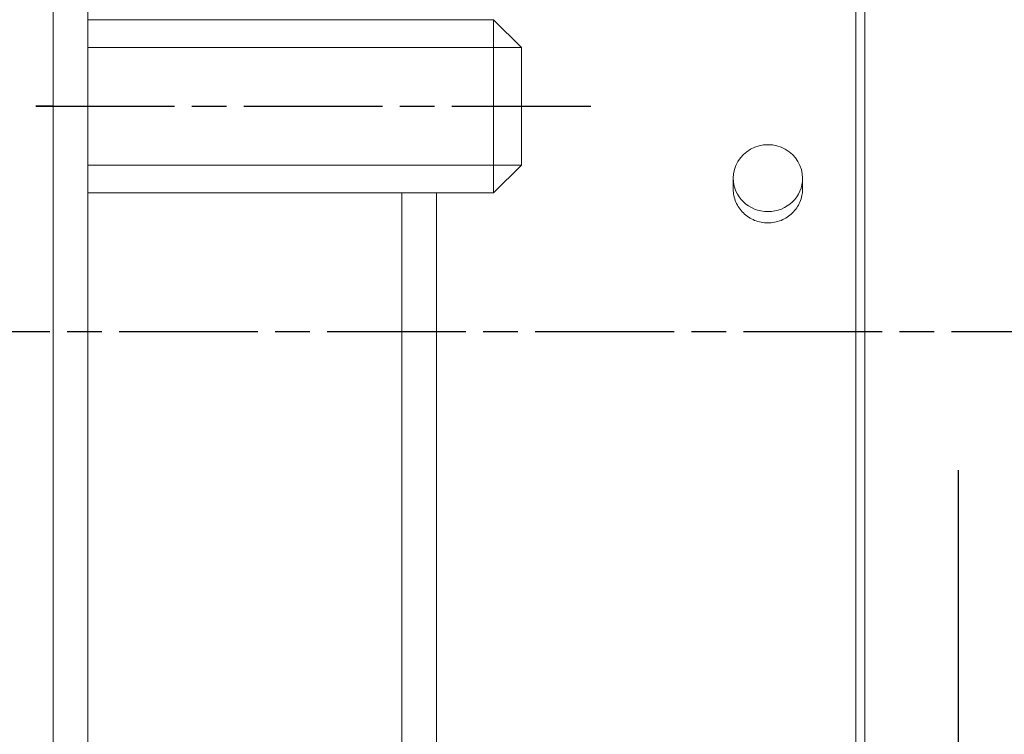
# Model space of a CAD drawing. Extents: x 0 to 283, y 0 to 196.
# Tile 9 of 30: x 126 to 140, y 100 to 110. Entities that reach past the tile are written whole.
import ezdxf

# ---------------------------------------------------------------- set-up
doc = ezdxf.new("R2010")
doc.units = 0
doc.linetypes.add('CENTER', pattern=[12, 8, -1, 2, -1])
doc.layers.get('0').update_dxf_attribs({"linetype": 'CONTINUOUS'})
doc.layers.get('DEFPOINTS').update_dxf_attribs({"linetype": 'CONTINUOUS'})
doc.layers.add('CTR', color=7, linetype='CENTER')
doc.layers.add('DIM', color=7, linetype='CONTINUOUS')
doc.layers.add('OL2', color=7, linetype='CONTINUOUS', lineweight=13)
doc.layers.add('VISIBLE', color=255, linetype='CONTINUOUS', lineweight=0)
doc.styles.add('SANSSERIF', font='sanss___.ttf')
doc.dimstyles.new('ISO-25$0', dxfattribs={"dimtxt": 2.5, "dimasz": 2.5, "dimexe": 1.25, "dimexo": 1, "dimgap": 0.6, "dimtad": 1, "dimdec": 1, "dimzin": 9, "dimdsep": 46, "dimtxsty": 'SANSSERIF', "dimcen": 0.75, "dimadec": 1, "dimazin": 0, "dimtfac": 1, "dimtdec": 1, "dimtmove": 0, "dimatfit": 3, "dimfxl": 1, "dimarcsym": 0})

# ---------------------------------------------------------------- blocks, each defined once
blk = doc.blocks.new('*D23')
at = {"layer": 'DEFPOINTS', "color": 0, "transparency": 16777216}
for p in [(139.562, 105.547), (127.012, 74.322), (127.012, 54.35)]:
    blk.add_point(p, dxfattribs=at)
at = {"layer": 'DIM', "color": 0, "lineweight": -2, "transparency": 16777216}
for p, q in [((139.562, 103.547), (139.562, 51.85)), ((127.012, 72.322), (127.012, 51.85)), ((127.012, 54.35), (107.925, 54.35)), ((134.562, 54.35), (132.012, 54.35))]:
    blk.add_line(p, q, dxfattribs=at)
at = {"layer": 'DIM', "color": 0, "transparency": 16777216}
for points in [[(132.012, 55.183), (132.012, 53.516), (127.012, 54.35)], [(134.562, 55.183), (134.562, 53.516), (139.562, 54.35)]]:
    blk.add_solid(points, dxfattribs=at)
at = {"layer": 'DIM', "color": 0, "transparency": 16777216, "insert": (114.969, 58.125), "char_height": 5, "attachment_point": 5, "style": 'SANSSERIF'}
blk.add_mtext('25.1', dxfattribs=at)

msp = doc.modelspace()

# ---------------------------------------------------------------- linework, layer by layer
msp.add_line((126.5125, 108.7974), (126.2625, 108.7974))
at = {"layer": 'CTR', "ltscale": 0.25}
for p, q in [((126.2625, 108.7974), (134.2625, 108.7974)), ((124.4636, 105.5474), (146.6136, 105.5474))]:
    msp.add_line(p, q, dxfattribs=at)
at = {"layer": 'OL2'}
for p, q in [((127.0125, 110.0474), (127.0125, 107.5474)), ((132.8625, 107.5474), (132.8625, 110.0474)), ((133.2625, 109.6474), (127.0125, 109.6474)), ((127.0125, 107.9474), (133.2625, 107.9474))]:
    msp.add_line(p, q, dxfattribs=at)
msp.add_lwpolyline([(127.0125, 107.5474), (132.8625, 107.5474), (133.2625, 107.9474), (133.2625, 109.6474), (132.8625, 110.0474), (127.0125, 110.0474)], dxfattribs=at)
at = {"layer": 'VISIBLE'}
for p, q in [((126.5125, 116.5278), (126.5125, 77.5724)), ((127.0125, 77.5724), (127.0125, 116.5278)), ((138.0875, 113.4849), (138.0875, 105.5474)), ((138.2125, 105.5474), (138.2125, 113.3599)), ((136.3175, 107.6018), (136.3175, 107.7603)), ((137.3175, 107.6018), (137.3175, 107.7603)), ((131.5375, 107.5474), (131.5375, 95.6998)), ((132.0375, 95.9795), (132.0375, 107.5474)), ((138.0875, 105.5474), (138.0875, 97.6099)), ((138.2125, 97.7349), (138.2125, 105.5474))]:
    msp.add_line(p, q, dxfattribs=at)
for major_axis, start_param, end_param in [((-0.5, 0), -3.1415927, 0), ((0.5, 0), 3.1415927, 6.2831853)]:
    msp.add_ellipse((136.8175, 107.7603), major_axis=major_axis, ratio=0.9659258, start_param=start_param, end_param=end_param, dxfattribs=at)
for points, knots in [([(136.8175, 107.1147), (136.7547, 107.1147), (136.6877, 107.1271), (136.5645, 107.1771), (136.5083, 107.2148), (136.4195, 107.3016), (136.381, 107.3565), (136.33, 107.4762), (136.3175, 107.5411), (136.3175, 107.6018)], [0, 0, 0, 0, 0.03767938, 0.03767938, 0.07535876, 0.07535876, 0.11303812, 0.11303812, 0.15071749, 0.15071749, 0.15071749, 0.15071749]), ([(137.3175, 107.6018), (137.3175, 107.5411), (137.3049, 107.4762), (137.2539, 107.3565), (137.2154, 107.3016), (137.1266, 107.2148), (137.0704, 107.1771), (136.9472, 107.1271), (136.8803, 107.1147), (136.8175, 107.1147)], [0.45215246, 0.45215246, 0.45215246, 0.45215246, 0.48983182, 0.48983182, 0.52751118, 0.52751118, 0.56519056, 0.56519056, 0.60286994, 0.60286994, 0.60286994, 0.60286994])]:
    msp.add_open_spline(points, degree=3, knots=knots, dxfattribs=at)

# ---------------------------------------------------------------- dimensions: what is measured, and where the dimension line sits
at = {"layer": 'DIM'}
dim = msp.add_linear_dim(base=(127.0125, 54.3495), p1=(139.5625, 105.5474), p2=(127.0125, 74.3224), dimstyle='ISO-25$0', override={"dimscale": 2, "dimlfac": 2}, dxfattribs=at)
dim.commit()
dim.dimension.update_dxf_attribs({"geometry": '*D23', "text_midpoint": (114.9688, 58.125)})

doc.saveas('drawing.dxf')
